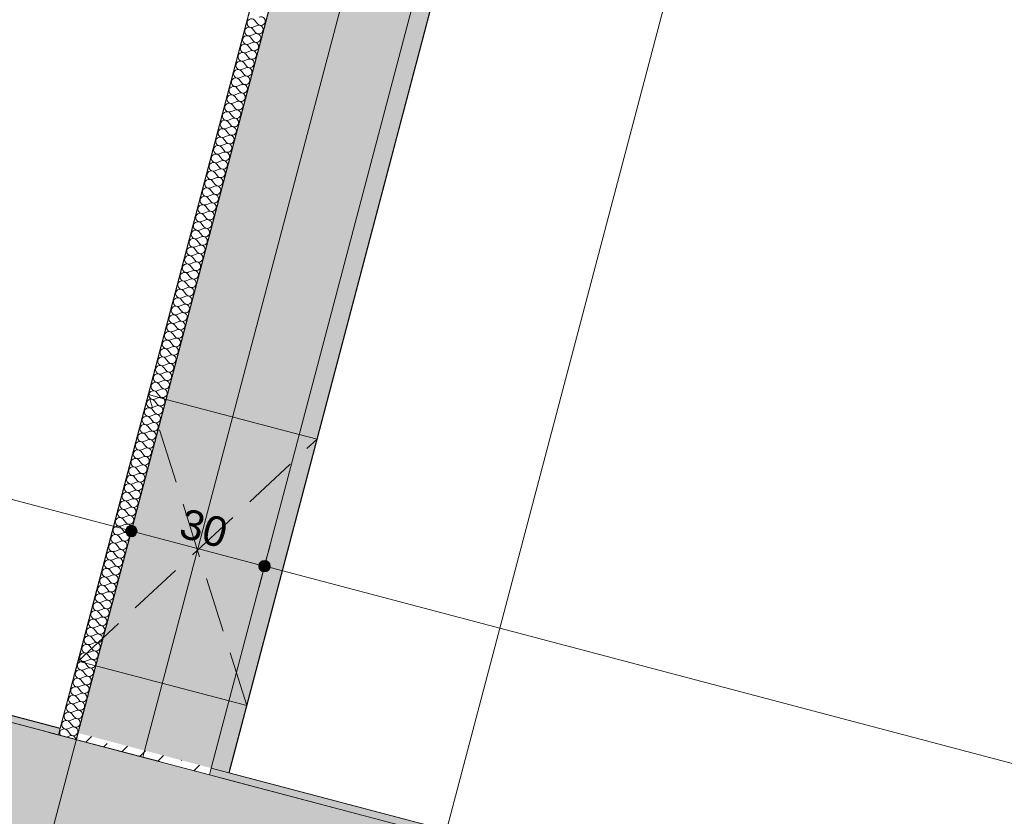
# Model space of a CAD drawing. Header units: millimetres. Extents: x -176817 to 18864955, y -12996033 to 201123.
# Tile 186 of 256: x 162718 to 164863, y -8561 to -6825. Entities that reach past the tile are written whole.
import ezdxf
from ezdxf.enums import TextEntityAlignment as Align

# ---------------------------------------------------------------- set-up
doc = ezdxf.new("R2010")
doc.units = ezdxf.units.MM
doc.header["$MEASUREMENT"] = 0
doc.linetypes.add('Krawędzie ukryte', pattern=[170, 120, -50])
doc.linetypes.add('Przerywana długa', pattern=[390, 250, -140])
for name, color, linetype in [('210-A Strefy', 7, 'Continuous'), ('213-A Wymiarowanie wewnętrzne', 7, 'Continuous'), ('215-A Wymiarowanie wewnętrzne 1_50', 7, 'Continuous'), ('230-A Ściany wewnętrzne', 7, 'Continuous'), ('231-A Ściany zewnętrzne', 7, 'Continuous'), ('250-A Schody Pochylnie', 7, 'Continuous'), ('292-PPOŻ - Linie', 7, 'Continuous'), ('410-K Osie', 7, 'Continuous'), ('460-K Stropy', 7, 'Continuous')]:
    doc.layers.add(name, color=color, linetype=linetype)
doc.styles.add('STYL_AUTOMATYCZNY_4', font='arial.ttf')
doc.styles.add('STYL_AUTOMATYCZNY_8', font='ARIALN.TTF')
doc.linetypes.add('PPOŻ REI 60', pattern='A,0,[3,TKI_PWY_A_AR_PAB_RZ_KN02_03_04_ Poziom +1 - fragment A1.Shx,S=3.968254,R=0,X=0,Y=0],-505,0', length=505)
doc.dimstyles.new('STYL_AUTOMATYCZNY__3', dxfattribs={"dimtxt": 64.999998, "dimasz": 47.5, "dimexe": 0.18, "dimexo": 0.0625, "dimgap": 0, "dimtad": 1, "dimdec": 1, "dimlfac": 0.1, "dimzin": 0, "dimdsep": 46, "dimtxsty": 'STYL_AUTOMATYCZNY_4', "dimblk": 'ARROWHEAD_11', "dimblk1": 'ARROWHEAD_11', "dimblk2": 'ARROWHEAD_11', "dimcen": 0.09, "dimclrd": 30, "dimclre": 30, "dimclrt": 30, "dimazin": 0, "dimtfac": 1, "dimtdec": 4, "dimtmove": 0, "dimatfit": 3, "dimfxl": 0, "dimtolj": 1, "dimtzin": 0, "dimarcsym": 0})
pattern_1 = [(45, (0, 0), (-49.497475, 49.497475), []), (45, (-24.75, 24.75), (-49.497475, 49.497475), [52.5, -17.5])]

# ---------------------------------------------------------------- blocks, each defined once
blk = doc.blocks.new('Strop_10_2', base_point=(162764.6, -8683.8))
at = {"layer": '460-K Stropy', "color": 255, "linetype": 'Continuous', "lineweight": 0, "flags": 128}
blk.add_lwpolyline([(162764.6, -8683.8), (182194.5, -13810.9), (186627.6, 2989.1), (167197.7, 8116.1), (167169.6, 8009.8), (164703.7, -1335.4)], close=True, dxfattribs=at)
blk = doc.blocks.new('Sala konferencyjna_1.20_11_2', base_point=(165511.5, -7953.8))
at = {"layer": '210-A Strefy', "color": 7, "linetype": 'Continuous', "lineweight": 0, "flags": 128}
blk.add_lwpolyline([(163173.7, -8466), (173118.3, -11090.1), (176676.3, 2393.3), (166731.7, 5017.5)], close=True, dxfattribs=at)
blk = doc.blocks.new('Komunikacja pionowa - Klatka K2_K2.1_22_2', base_point=(161805.5, 392.7))
at = {"layer": '210-A Strefy', "color": 7, "linetype": 'Continuous', "lineweight": 0, "flags": 128}
blk.add_lwpolyline([(156560.1, -6720.8), (162806.3, -8369), (165520.2, 1913.9), (159273.5, 3562.2)], close=True, dxfattribs=at)
blk = doc.blocks.new('Strop_37_2', base_point=(162841.1, -8393.7))
at = {"layer": '250-A Schody Pochylnie', "color": 255, "linetype": 'Continuous', "lineweight": 0, "flags": 128}
blk.add_lwpolyline([(162841.1, -8393.7), (156517.6, -6725.1), (157454, -3176.6), (160702.8, -4033.8), (160650.5, -4232.1), (163725.2, -5043.4)], close=True, dxfattribs=at)
blk = doc.blocks.new('Otwór_166_2')
at = {"layer": '230-A Ściany wewnętrzne', "color": 7, "linetype": 'Krawędzie ukryte', "lineweight": 0}
for p, q in [((163212.4, -8319.3), (162998.1, -7642.2)), ((162845, -8222.4), (163365.5, -7739.2))]:
    blk.add_line(p, q, dxfattribs=at)
at = {"layer": '230-A Ściany wewnętrzne', "color": 7, "linetype": 'Continuous', "lineweight": 0, "flags": 128}
for points in [[(162998.1, -7642.2), (162845, -8222.4)], [(163036.8, -7652.4), (162998.1, -7642.2)], [(163326.8, -7729), (163036.8, -7652.4)], [(163212.4, -8319.3), (163365.5, -7739.2)], [(163365.5, -7739.2), (163326.8, -7729)], [(162845, -8222.4), (162883.7, -8232.6)], [(162883.7, -8232.6), (163173.8, -8309.1)], [(163173.8, -8309.1), (163212.4, -8319.3)]]:
    blk.add_lwpolyline(points, dxfattribs=at)
blk = doc.blocks.new('*X918')
at = {"layer": '230-A Ściany wewnętrzne', "color": 7, "linetype": 'Continuous', "lineweight": 0}
for p, q in [((162807.7, -8373), (162805.1, -8377.5)), ((162805.1, -8377.5), (162805.2, -8382.7)), ((162805.2, -8382.7), (162806.4, -8384.6)), ((162812.3, -8370.6), (162807.7, -8373)), ((162819.5, -8388.1), (162826.7, -8385.2)), ((162821.7, -8374), (162819.8, -8372.6)), ((162821.7, -8374), (162827.6, -8381.5)), ((162829.2, -8384.5), (162826.7, -8385.2)), ((162827.6, -8381.5), (162829.5, -8383.3)), ((162831.9, -8384.6), (162829.2, -8384.5)), ((162829.5, -8383.3), (162831.9, -8384.5)), ((162831.9, -8384.5), (162834.4, -8385.1)), ((162834.4, -8385.4), (162831.9, -8384.6)), ((162834.4, -8385.1), (162837.1, -8384.9)), ((162836.5, -8386.8), (162834.4, -8385.4)), ((162837.1, -8384.9), (162839.5, -8384)), ((162839.5, -8384), (162841.7, -8382.5)), ((162841.7, -8382.5), (162843.3, -8380.4)), ((162843.3, -8380.4), (162843.9, -8379)), ((162838.3, -8388.8), (162836.5, -8386.8)), ((162839.4, -8391.2), (162838.3, -8388.8)), ((162839.7, -8393.4), (162839.4, -8391.2))]:
    blk.add_line(p, q, dxfattribs=at)
blk = doc.blocks.new('*X919')
at = {"layer": '230-A Ściany wewnętrzne', "color": 7, "linetype": 'Continuous', "lineweight": 0}
for p, q in [((163226.1, -6841.7), (163234.9, -6838.1)), ((163230, -6827), (163235.9, -6834.4)), ((163221.2, -6860.1), (163230, -6856.5)), ((163225.1, -6845.4), (163231, -6852.8)), ((163215.4, -6882.2), (163221.3, -6889.7)), ((163216.4, -6878.5), (163225.2, -6874.9)), ((163220.2, -6863.8), (163226.2, -6871.3)), ((163210.5, -6900.6), (163216.4, -6908.1)), ((163211.5, -6896.9), (163220.3, -6893.4)), ((163205.7, -6919), (163211.6, -6926.5)), ((163206.6, -6915.4), (163215.5, -6911.8)), ((163196.9, -6952.2), (163205.7, -6948.6)), ((163200.8, -6937.5), (163206.7, -6944.9)), ((163201.8, -6933.8), (163210.6, -6930.2)), ((163192.1, -6970.6), (163200.9, -6967)), ((163195.9, -6955.9), (163201.9, -6963.4)), ((163187.2, -6989), (163196, -6985.5)), ((163191.1, -6974.3), (163197, -6981.8)), ((163181.4, -7011.1), (163187.3, -7018.6)), ((163182.3, -7007.4), (163191.2, -7003.9)), ((163186.2, -6992.7), (163192.1, -7000.2)), ((163176.5, -7029.6), (163182.4, -7037)), ((163177.5, -7025.9), (163186.3, -7022.3)), ((163171.6, -7048), (163177.6, -7055.4)), ((163172.6, -7044.3), (163181.4, -7040.7)), ((163162.9, -7081.1), (163171.7, -7077.5)), ((163166.8, -7066.4), (163172.7, -7073.9)), ((163167.8, -7062.7), (163176.6, -7059.1)), ((163158, -7099.5), (163166.9, -7096)), ((163161.9, -7084.8), (163167.8, -7092.3)), ((163153.2, -7118), (163162, -7114.4)), ((163157.1, -7103.2), (163163, -7110.7)), ((163147.3, -7140.1), (163153.3, -7147.5)), ((163148.3, -7136.4), (163157.1, -7132.8)), ((163152.2, -7121.6), (163158.1, -7129.1)), ((163142.5, -7158.5), (163148.4, -7165.9)), ((163143.5, -7154.8), (163152.3, -7151.2)), ((163137.6, -7176.9), (163143.5, -7184.4)), ((163138.6, -7173.2), (163147.4, -7169.6)), ((163132.8, -7195.3), (163138.7, -7202.8)), ((163133.7, -7191.6), (163142.6, -7188)), ((163124, -7228.5), (163132.8, -7224.9)), ((163127.9, -7213.7), (163133.8, -7221.2)), ((163128.9, -7210), (163137.7, -7206.5)), ((163119.2, -7246.9), (163128, -7243.3)), ((163123, -7232.1), (163129, -7239.6)), ((163113.3, -7269), (163119.2, -7276.4)), ((163114.3, -7265.3), (163123.1, -7261.7)), ((163118.2, -7250.6), (163124.1, -7258)), ((163108.5, -7287.4), (163114.4, -7294.9)), ((163109.4, -7283.7), (163118.3, -7280.1)), ((163103.6, -7305.8), (163109.5, -7313.3)), ((163104.6, -7302.1), (163113.4, -7298.5)), ((163098.7, -7324.2), (163104.7, -7331.7)), ((163099.7, -7320.5), (163108.5, -7317)), ((163090, -7357.4), (163098.8, -7353.8)), ((163093.9, -7342.6), (163099.8, -7350.1)), ((163094.9, -7339), (163103.7, -7335.4)), ((163085.1, -7375.8), (163094, -7372.2)), ((163089, -7361.1), (163094.9, -7368.5)), ((163079.3, -7397.9), (163085.2, -7405.4)), ((163080.3, -7394.2), (163089.1, -7390.6)), ((163084.2, -7379.5), (163090.1, -7386.9)), ((163074.5, -7416.3), (163080.4, -7423.8)), ((163075.4, -7412.6), (163084.2, -7409)), ((163069.6, -7434.7), (163075.5, -7442.2)), ((163070.6, -7431), (163079.4, -7427.5)), ((163064.7, -7453.1), (163070.6, -7460.6)), ((163065.7, -7449.5), (163074.5, -7445.9)), ((163056, -7486.3), (163064.8, -7482.7)), ((163059.9, -7471.6), (163065.8, -7479)), ((163060.8, -7467.9), (163069.7, -7464.3)), ((163051.1, -7504.7), (163059.9, -7501.1)), ((163055, -7490), (163060.9, -7497.4)), ((163045.3, -7526.8), (163051.2, -7534.3)), ((163046.3, -7523.1), (163055.1, -7519.6)), ((163050.2, -7508.4), (163056.1, -7515.9)), ((163040.4, -7545.2), (163046.3, -7552.7)), ((163041.4, -7541.5), (163050.2, -7538)), ((163035.6, -7563.6), (163041.5, -7571.1)), ((163036.5, -7560), (163045.4, -7556.4)), ((163030.7, -7582.1), (163036.6, -7589.5)), ((163031.7, -7578.4), (163040.5, -7574.8)), ((163022, -7615.2), (163030.8, -7611.6)), ((163025.9, -7600.5), (163031.8, -7608)), ((163026.8, -7596.8), (163035.6, -7593.2)), ((163017.1, -7633.6), (163025.9, -7630.1)), ((163021, -7618.9), (163026.9, -7626.4)), ((163011.3, -7655.7), (163017.2, -7663.2)), ((163012.2, -7652.1), (163021.1, -7648.5)), ((163016.1, -7637.3), (163022, -7644.8)), ((163006.4, -7674.2), (163012.3, -7681.6)), ((163007.4, -7670.5), (163016.2, -7666.9)), ((163001.6, -7692.6), (163007.5, -7700)), ((163002.5, -7688.9), (163011.4, -7685.3)), ((162996.7, -7711), (163002.6, -7718.5)), ((162997.7, -7707.3), (163006.5, -7703.7)), ((162987.9, -7744.1), (162996.8, -7740.6)), ((162991.8, -7729.4), (162997.7, -7736.9)), ((162992.8, -7725.7), (163001.6, -7722.1)), ((162983.1, -7762.6), (162991.9, -7759)), ((162987, -7747.8), (162992.9, -7755.3)), ((162977.3, -7784.7), (162983.2, -7792.1)), ((162978.2, -7781), (162987.1, -7777.4)), ((162982.1, -7766.2), (162988, -7773.7)), ((162972.4, -7803.1), (162978.3, -7810.5)), ((162973.4, -7799.4), (162982.2, -7795.8)), ((162967.5, -7821.5), (162973.4, -7829)), ((162968.5, -7817.8), (162977.3, -7814.2)), ((162962.7, -7839.9), (162968.6, -7847.4)), ((162963.6, -7836.2), (162972.5, -7832.6)), ((162953.9, -7873.1), (162962.8, -7869.5)), ((162957.8, -7858.3), (162963.7, -7865.8)), ((162958.8, -7854.6), (162967.6, -7851.1)), ((162949.1, -7891.5), (162957.9, -7887.9)), ((162953, -7876.7), (162958.9, -7884.2)), ((162943.2, -7913.6), (162949.1, -7921)), ((162944.2, -7909.9), (162953, -7906.3)), ((162948.1, -7895.2), (162954, -7902.6)), ((162938.4, -7932), (162944.3, -7939.5)), ((162939.3, -7928.3), (162948.2, -7924.7)), ((162933.5, -7950.4), (162939.4, -7957.9)), ((162934.5, -7946.7), (162943.3, -7943.1)), ((162928.7, -7968.8), (162934.6, -7976.3)), ((162929.6, -7965.1), (162938.5, -7961.6)), ((162919.9, -8002), (162928.7, -7998.4)), ((162923.8, -7987.2), (162929.7, -7994.7)), ((162924.8, -7983.6), (162933.6, -7980)), ((162915, -8020.4), (162923.9, -8016.8)), ((162918.9, -8005.7), (162924.8, -8013.1)), ((162909.2, -8042.5), (162915.1, -8050)), ((162910.2, -8038.8), (162919, -8035.2)), ((162914.1, -8024.1), (162920, -8031.5)), ((162904.4, -8060.9), (162910.3, -8068.4)), ((162905.3, -8057.2), (162914.2, -8053.6)), ((162899.5, -8079.3), (162905.4, -8086.8)), ((162900.5, -8075.6), (162909.3, -8072.1)), ((162894.6, -8097.7), (162900.5, -8105.2)), ((162895.6, -8094.1), (162904.4, -8090.5)), ((162885.9, -8130.9), (162894.7, -8127.3)), ((162889.8, -8116.2), (162895.7, -8123.6)), ((162890.7, -8112.5), (162899.6, -8108.9)), ((162881, -8149.3), (162889.9, -8145.7)), ((162884.9, -8134.6), (162890.8, -8142.1)), ((162875.2, -8171.4), (162881.1, -8178.9)), ((162876.2, -8167.7), (162885, -8164.2)), ((162880.1, -8153), (162886, -8160.5)), ((162870.3, -8189.8), (162876.2, -8197.3)), ((162871.3, -8186.2), (162880.1, -8182.6)), ((162865.5, -8208.3), (162871.4, -8215.7)), ((162866.4, -8204.6), (162875.3, -8201)), ((162860.6, -8226.7), (162866.5, -8234.1)), ((162861.6, -8223), (162870.4, -8219.4)), ((162851.9, -8259.8), (162860.7, -8256.2)), ((162855.8, -8245.1), (162861.7, -8252.6)), ((162856.7, -8241.4), (162865.6, -8237.8)), ((162847, -8278.2), (162855.8, -8274.7)), ((162850.9, -8263.5), (162856.8, -8271)), ((162842.2, -8296.7), (162851, -8293.1)), ((162846, -8281.9), (162851.9, -8289.4)), ((162836.3, -8318.8), (162842.2, -8326.2)), ((162837.3, -8315.1), (162846.1, -8311.5)), ((162841.2, -8300.3), (162847.1, -8307.8)), ((162831.5, -8337.2), (162837.4, -8344.6)), ((162832.4, -8333.5), (162841.3, -8329.9)), ((162826.6, -8355.6), (162832.5, -8363.1)), ((162827.6, -8351.9), (162836.4, -8348.3)), ((162822.7, -8370.3), (162831.5, -8366.7))]:
    blk.add_line(p, q, dxfattribs=at)
for centre, start, end in [((163243.3, -6828.5), 345.218, 112.0879), ((163217.6, -6851.3), 38.3481, 292.0879), ((163222.5, -6832.9), 38.3481, 292.0879), ((163238.5, -6846.9), 345.218, 112.0879), ((163243.3, -6828.5), 218.3481, 345.218), ((163212.8, -6869.7), 38.3481, 292.0879), ((163233.6, -6865.4), 345.218, 112.0879), ((163238.5, -6846.9), 218.3481, 345.218), ((163207.9, -6888.1), 38.3481, 292.0879), ((163228.8, -6883.8), 345.218, 112.0879), ((163233.6, -6865.4), 218.3481, 345.218), ((163203.1, -6906.5), 38.3481, 292.0879), ((163223.9, -6902.2), 218.3481, 345.218), ((163223.9, -6902.2), 345.218, 112.0879), ((163228.8, -6883.8), 218.3481, 345.218), ((163198.2, -6925), 38.3481, 292.0879), ((163219, -6920.6), 218.3481, 345.218), ((163219, -6920.6), 345.218, 112.0879), ((163193.3, -6943.4), 38.3481, 292.0879), ((163209.3, -6957.4), 345.218, 112.0879), ((163214.2, -6939), 218.3481, 345.218), ((163214.2, -6939), 345.218, 112.0879), ((163188.5, -6961.8), 38.3481, 292.0879), ((163204.5, -6975.9), 345.218, 112.0879), ((163209.3, -6957.4), 218.3481, 345.218), ((163178.8, -6998.6), 38.3481, 292.0879), ((163183.6, -6980.2), 38.3481, 292.0879), ((163199.6, -6994.3), 345.218, 112.0879), ((163204.5, -6975.9), 218.3481, 345.218), ((163173.9, -7017), 38.3481, 292.0879), ((163194.7, -7012.7), 345.218, 112.0879), ((163199.6, -6994.3), 218.3481, 345.218), ((163169, -7035.5), 38.3481, 292.0879), ((163189.9, -7031.1), 218.3481, 345.218), ((163189.9, -7031.1), 345.218, 112.0879), ((163194.7, -7012.7), 218.3481, 345.218), ((163164.2, -7053.9), 38.3481, 292.0879), ((163185, -7049.5), 218.3481, 345.218), ((163185, -7049.5), 345.218, 112.0879), ((163159.3, -7072.3), 38.3481, 292.0879), ((163175.3, -7086.4), 345.218, 112.0879), ((163180.2, -7067.9), 218.3481, 345.218), ((163180.2, -7067.9), 345.218, 112.0879), ((163154.5, -7090.7), 38.3481, 292.0879), ((163170.4, -7104.8), 345.218, 112.0879), ((163175.3, -7086.4), 218.3481, 345.218), ((163144.7, -7127.5), 38.3481, 292.0879), ((163149.6, -7109.1), 38.3481, 292.0879), ((163165.6, -7123.2), 345.218, 112.0879), ((163170.4, -7104.8), 218.3481, 345.218), ((163139.9, -7146), 38.3481, 292.0879), ((163160.7, -7141.6), 345.218, 112.0879), ((163165.6, -7123.2), 218.3481, 345.218), ((163135, -7164.4), 38.3481, 292.0879), ((163155.9, -7160), 218.3481, 345.218), ((163155.9, -7160), 345.218, 112.0879), ((163160.7, -7141.6), 218.3481, 345.218), ((163130.2, -7182.8), 38.3481, 292.0879), ((163151, -7178.4), 218.3481, 345.218), ((163151, -7178.4), 345.218, 112.0879), ((163125.3, -7201.2), 38.3481, 292.0879), ((163141.3, -7215.3), 345.218, 112.0879), ((163146.1, -7196.9), 218.3481, 345.218), ((163146.1, -7196.9), 345.218, 112.0879), ((163120.4, -7219.6), 38.3481, 292.0879), ((163136.4, -7233.7), 345.218, 112.0879), ((163141.3, -7215.3), 218.3481, 345.218), ((163110.7, -7256.5), 38.3481, 292.0879), ((163115.6, -7238), 38.3481, 292.0879), ((163131.6, -7252.1), 345.218, 112.0879), ((163136.4, -7233.7), 218.3481, 345.218), ((163105.9, -7274.9), 38.3481, 292.0879), ((163126.7, -7270.5), 345.218, 112.0879), ((163131.6, -7252.1), 218.3481, 345.218), ((163101, -7293.3), 38.3481, 292.0879), ((163121.8, -7289), 218.3481, 345.218), ((163121.8, -7289), 345.218, 112.0879), ((163126.7, -7270.5), 218.3481, 345.218), ((163096.1, -7311.7), 38.3481, 292.0879), ((163117, -7307.4), 218.3481, 345.218), ((163117, -7307.4), 345.218, 112.0879), ((163091.3, -7330.1), 38.3481, 292.0879), ((163107.3, -7344.2), 345.218, 112.0879), ((163112.1, -7325.8), 218.3481, 345.218), ((163112.1, -7325.8), 345.218, 112.0879), ((163086.4, -7348.6), 38.3481, 292.0879), ((163102.4, -7362.6), 345.218, 112.0879), ((163107.3, -7344.2), 218.3481, 345.218), ((163076.7, -7385.4), 38.3481, 292.0879), ((163081.6, -7367), 38.3481, 292.0879), ((163097.5, -7381), 345.218, 112.0879), ((163102.4, -7362.6), 218.3481, 345.218), ((163071.8, -7403.8), 38.3481, 292.0879), ((163092.7, -7399.5), 345.218, 112.0879), ((163097.5, -7381), 218.3481, 345.218), ((163067, -7422.2), 38.3481, 292.0879), ((163087.8, -7417.9), 218.3481, 345.218), ((163087.8, -7417.9), 345.218, 112.0879), ((163092.7, -7399.5), 218.3481, 345.218), ((163062.1, -7440.6), 38.3481, 292.0879), ((163083, -7436.3), 218.3481, 345.218), ((163083, -7436.3), 345.218, 112.0879), ((163057.3, -7459.1), 38.3481, 292.0879), ((163073.2, -7473.1), 345.218, 112.0879), ((163078.1, -7454.7), 218.3481, 345.218), ((163078.1, -7454.7), 345.218, 112.0879), ((163052.4, -7477.5), 38.3481, 292.0879), ((163068.4, -7491.5), 345.218, 112.0879), ((163073.2, -7473.1), 218.3481, 345.218), ((163042.7, -7514.3), 38.3481, 292.0879), ((163047.5, -7495.9), 38.3481, 292.0879), ((163063.5, -7510), 345.218, 112.0879), ((163068.4, -7491.5), 218.3481, 345.218), ((163037.8, -7532.7), 38.3481, 292.0879), ((163058.7, -7528.4), 345.218, 112.0879), ((163063.5, -7510), 218.3481, 345.218), ((163033, -7551.1), 38.3481, 292.0879), ((163053.8, -7546.8), 218.3481, 345.218), ((163053.8, -7546.8), 345.218, 112.0879), ((163058.7, -7528.4), 218.3481, 345.218), ((163028.1, -7569.6), 38.3481, 292.0879), ((163049, -7565.2), 218.3481, 345.218), ((163049, -7565.2), 345.218, 112.0879), ((163023.2, -7588), 38.3481, 292.0879), ((163044.1, -7583.6), 218.3481, 345.218), ((163044.1, -7583.6), 345.218, 112.0879), ((163018.4, -7606.4), 38.3481, 292.0879), ((163034.4, -7620.5), 345.218, 112.0879), ((163039.2, -7602), 218.3481, 345.218), ((163039.2, -7602), 345.218, 112.0879), ((163008.7, -7643.2), 38.3481, 292.0879), ((163013.5, -7624.8), 38.3481, 292.0879), ((163029.5, -7638.9), 345.218, 112.0879), ((163034.4, -7620.5), 218.3481, 345.218), ((163003.8, -7661.6), 38.3481, 292.0879), ((163024.7, -7657.3), 345.218, 112.0879), ((163029.5, -7638.9), 218.3481, 345.218), ((162998.9, -7680.1), 38.3481, 292.0879), ((163019.8, -7675.7), 218.3481, 345.218), ((163019.8, -7675.7), 345.218, 112.0879), ((163024.7, -7657.3), 218.3481, 345.218), ((162994.1, -7698.5), 38.3481, 292.0879), ((163014.9, -7694.1), 218.3481, 345.218), ((163014.9, -7694.1), 345.218, 112.0879), ((162989.2, -7716.9), 38.3481, 292.0879), ((163010.1, -7712.5), 218.3481, 345.218), ((163010.1, -7712.5), 345.218, 112.0879), ((162984.4, -7735.3), 38.3481, 292.0879), ((163000.4, -7749.4), 345.218, 112.0879), ((163005.2, -7731), 218.3481, 345.218), ((163005.2, -7731), 345.218, 112.0879), ((162974.6, -7772.1), 38.3481, 292.0879), ((162979.5, -7753.7), 38.3481, 292.0879), ((162995.5, -7767.8), 345.218, 112.0879), ((163000.4, -7749.4), 218.3481, 345.218), ((162969.8, -7790.6), 38.3481, 292.0879), ((162990.6, -7786.2), 345.218, 112.0879), ((162995.5, -7767.8), 218.3481, 345.218), ((162964.9, -7809), 38.3481, 292.0879), ((162985.8, -7804.6), 345.218, 112.0879), ((162990.6, -7786.2), 218.3481, 345.218), ((162960.1, -7827.4), 38.3481, 292.0879), ((162980.9, -7823.1), 218.3481, 345.218), ((162980.9, -7823.1), 345.218, 112.0879), ((162985.8, -7804.6), 218.3481, 345.218), ((162955.2, -7845.8), 38.3481, 292.0879), ((162976.1, -7841.5), 218.3481, 345.218), ((162976.1, -7841.5), 345.218, 112.0879), ((162950.3, -7864.2), 38.3481, 292.0879), ((162966.3, -7878.3), 345.218, 112.0879), ((162971.2, -7859.9), 218.3481, 345.218), ((162971.2, -7859.9), 345.218, 112.0879), ((162940.6, -7901.1), 38.3481, 292.0879), ((162945.5, -7882.7), 38.3481, 292.0879), ((162961.5, -7896.7), 345.218, 112.0879), ((162966.3, -7878.3), 218.3481, 345.218), ((162935.8, -7919.5), 38.3481, 292.0879), ((162956.6, -7915.1), 345.218, 112.0879), ((162961.5, -7896.7), 218.3481, 345.218), ((162930.9, -7937.9), 38.3481, 292.0879), ((162951.8, -7933.6), 345.218, 112.0879), ((162956.6, -7915.1), 218.3481, 345.218), ((162926, -7956.3), 38.3481, 292.0879), ((162946.9, -7952), 218.3481, 345.218), ((162946.9, -7952), 345.218, 112.0879), ((162951.8, -7933.6), 218.3481, 345.218), ((162921.2, -7974.7), 38.3481, 292.0879), ((162942, -7970.4), 218.3481, 345.218), ((162942, -7970.4), 345.218, 112.0879), ((162916.3, -7993.2), 38.3481, 292.0879), ((162932.3, -8007.2), 345.218, 112.0879), ((162937.2, -7988.8), 218.3481, 345.218), ((162937.2, -7988.8), 345.218, 112.0879), ((162906.6, -8030), 38.3481, 292.0879), ((162911.5, -8011.6), 38.3481, 292.0879), ((162927.5, -8025.6), 345.218, 112.0879), ((162932.3, -8007.2), 218.3481, 345.218), ((162901.7, -8048.4), 38.3481, 292.0879), ((162922.6, -8044.1), 345.218, 112.0879), ((162927.5, -8025.6), 218.3481, 345.218), ((162896.9, -8066.8), 38.3481, 292.0879), ((162917.7, -8062.5), 345.218, 112.0879), ((162922.6, -8044.1), 218.3481, 345.218), ((162892, -8085.2), 38.3481, 292.0879), ((162912.9, -8080.9), 218.3481, 345.218), ((162912.9, -8080.9), 345.218, 112.0879), ((162917.7, -8062.5), 218.3481, 345.218), ((162887.2, -8103.7), 38.3481, 292.0879), ((162908, -8099.3), 218.3481, 345.218), ((162908, -8099.3), 345.218, 112.0879), ((162882.3, -8122.1), 38.3481, 292.0879), ((162898.3, -8136.1), 345.218, 112.0879), ((162903.2, -8117.7), 218.3481, 345.218), ((162903.2, -8117.7), 345.218, 112.0879), ((162872.6, -8158.9), 38.3481, 292.0879), ((162877.4, -8140.5), 38.3481, 292.0879), ((162893.4, -8154.6), 345.218, 112.0879), ((162898.3, -8136.1), 218.3481, 345.218), ((162867.7, -8177.3), 38.3481, 292.0879), ((162888.6, -8173), 345.218, 112.0879), ((162893.4, -8154.6), 218.3481, 345.218), ((162862.9, -8195.7), 38.3481, 292.0879), ((162883.7, -8191.4), 345.218, 112.0879), ((162888.6, -8173), 218.3481, 345.218), ((162858, -8214.2), 38.3481, 292.0879), ((162878.9, -8209.8), 218.3481, 345.218), ((162878.9, -8209.8), 345.218, 112.0879), ((162883.7, -8191.4), 218.3481, 345.218), ((162853.1, -8232.6), 38.3481, 292.0879), ((162874, -8228.2), 218.3481, 345.218), ((162874, -8228.2), 345.218, 112.0879), ((162848.3, -8251), 38.3481, 292.0879), ((162864.3, -8265.1), 345.218, 112.0879), ((162869.1, -8246.6), 218.3481, 345.218), ((162869.1, -8246.6), 345.218, 112.0879), ((162838.6, -8287.8), 38.3481, 292.0879), ((162843.4, -8269.4), 38.3481, 292.0879), ((162859.4, -8283.5), 345.218, 112.0879), ((162864.3, -8265.1), 218.3481, 345.218), ((162833.7, -8306.2), 38.3481, 292.0879), ((162854.6, -8301.9), 345.218, 112.0879), ((162859.4, -8283.5), 218.3481, 345.218), ((162828.8, -8324.7), 38.3481, 292.0879), ((162849.7, -8320.3), 345.218, 112.0879), ((162854.6, -8301.9), 218.3481, 345.218), ((162824, -8343.1), 38.3481, 292.0879), ((162844.8, -8338.7), 218.3481, 345.218), ((162844.8, -8338.7), 345.218, 112.0879), ((162849.7, -8320.3), 218.3481, 345.218), ((162819.1, -8361.5), 38.3481, 292.0879), ((162840, -8357.1), 218.3481, 345.218), ((162840, -8357.1), 345.218, 112.0879), ((162814.3, -8379.9), 48.1341, 102.3019), ((162835.1, -8375.6), 345.218, 112.0879), ((162835.1, -8375.6), 338.9224, 345.218)]:
    blk.add_arc(centre, 9.52, start, end, dxfattribs=at)
blk = doc.blocks.new('Ściana_32_2', base_point=(162947.9, -8577.1))
at = {"layer": '230-A Ściany wewnętrzne', "linetype": 'Continuous', "lineweight": 0, "true_color": 0x000000}
h = blk.add_hatch(dxfattribs=at)
h.set_pattern_fill('Beton_zbrojony_0002', color=18, style=0, pattern_type=2)
h.set_pattern_definition(pattern_1)
h.paths.add_polyline_path([(165558.4, 1903.8), (162845, -8379.2), (163135.1, -8455.8), (165848.5, 1827.2)])
h = blk.add_hatch(dxfattribs=at)
h.set_pattern_fill('Tynk_0002', color=18, style=0, pattern_type=2)
h.set_pattern_definition([(0, (0, 0), (0, 86.60254), [0, -50]), (0, (25, 43.3), (0, 86.60254), [0, -50])])
h.paths.add_polyline_path([(163173.7, -8466), (165887.2, 1817), (165848.5, 1827.2), (163135.1, -8455.8)])
h = blk.add_hatch(dxfattribs=at)
h.set_pattern_fill('Beton_zbrojony_0002', color=18, style=0, pattern_type=2)
h.set_pattern_definition(pattern_1)
h.paths.add_polyline_path([(163135.1, -8455.8), (162845, -8379.2), (162841.2, -8393.8), (163131.2, -8470.3)])
at = {"layer": '230-A Ściany wewnętrzne', "color": 7, "linetype": 'Continuous', "lineweight": 0}
for p, q in [((165558.4, 1903.8), (162845, -8379.2)), ((163135.1, -8455.8), (165848.5, 1827.2))]:
    blk.add_line(p, q, dxfattribs=at)
at = {"layer": '230-A Ściany wewnętrzne', "color": 7, "linetype": 'Continuous', "lineweight": 0, "flags": 128}
for points in [[(165519.7, 1914), (162998.1, -7642.2)], [(163365.5, -7739.2), (165887.2, 1817)], [(162845, -8222.4), (162806.3, -8369)], [(163173.7, -8466), (163212.4, -8319.3)]]:
    blk.add_lwpolyline(points, dxfattribs=at)
at = {"layer": '231-A Ściany zewnętrzne', "color": 7, "linetype": 'Continuous', "lineweight": 0}
for p, q in [((162806.3, -8369), (162802.5, -8383.5)), ((162802.5, -8383.5), (162841.2, -8393.8)), ((162845, -8379.2), (162841.2, -8393.8)), ((162841.2, -8393.8), (163131.2, -8470.3)), ((163131.2, -8470.3), (163135.1, -8455.8))]:
    blk.add_line(p, q, dxfattribs=at)
at = {"layer": '230-A Ściany wewnętrzne', "color": 7, "lineweight": 0}
for name in ['*X919', '*X918']:
    blk.add_blockref(name, (0, 0), dxfattribs=at)
blk = doc.blocks.new('Ściana_111_2', base_point=(156947.9, -6993.8))
at = {"layer": '231-A Ściany zewnętrzne', "linetype": 'Continuous', "lineweight": 0, "true_color": 0x000000}
for points in [[(162806.3, -8369), (156990, -6834.3), (156986.2, -6848.8), (162802.5, -8383.5)], [(163131.2, -8470.3), (172664.5, -10985.9), (172668.3, -10971.4), (163135.1, -8455.8)]]:
    blk.add_hatch(color=18, dxfattribs=at).paths.add_polyline_path(points)
h = blk.add_hatch(dxfattribs=at)
h.set_pattern_fill('Beton_zbrojony_0002', color=18, style=0, pattern_type=2)
h.set_pattern_definition(pattern_1)
h.paths.add_polyline_path([(156909.6, -7138.8), (172588, -11276), (172664.5, -10985.9), (156986.2, -6848.8)])
at = {"layer": '231-A Ściany zewnętrzne', "color": 7, "linetype": 'Continuous', "lineweight": 0}
for p, q in [((162802.5, -8383.5), (156986.2, -6848.8)), ((162806.3, -8369), (162802.5, -8383.5)), ((162802.5, -8383.5), (162841.2, -8393.8)), ((162841.2, -8393.8), (163131.2, -8470.3)), ((163131.2, -8470.3), (163135.1, -8455.8)), ((172664.5, -10985.9), (163131.2, -8470.3))]:
    blk.add_line(p, q, dxfattribs=at)
at = {"layer": '231-A Ściany zewnętrzne', "color": 7, "linetype": 'Continuous', "lineweight": 0, "flags": 128}
for points in [[(162806.3, -8369), (156990, -6834.3)], [(165692.5, -9130.6), (163135.1, -8455.8)]]:
    blk.add_lwpolyline(points, dxfattribs=at)
blk = doc.blocks.new('*D3175')
at = {"layer": '213-A Wymiarowanie wewnętrzne', "linetype": 'Continuous', "lineweight": 200}
for points in [[(156625, -6270.7), (156626, -6275.5), (156628.7, -6279.5), (156632.7, -6282.2), (156637.5, -6283.2), (156642.3, -6282.2), (156646.4, -6279.5), (156649.1, -6275.5), (156650, -6270.7), (156649.1, -6265.9), (156646.4, -6261.8), (156642.3, -6259.1), (156637.5, -6258.2), (156632.7, -6259.1), (156628.7, -6261.8), (156626, -6265.9)], [(162948.5, -7939.3), (162949.4, -7944.1), (162952.2, -7948.1), (162956.2, -7950.8), (162961, -7951.8), (162965.8, -7950.8), (162969.8, -7948.1), (162972.5, -7944.1), (162973.5, -7939.3), (162972.5, -7934.5), (162969.8, -7930.4), (162965.8, -7927.7), (162961, -7926.8), (162956.2, -7927.7), (162952.2, -7930.4), (162949.4, -7934.5)]]:
    blk.add_hatch(color=30, dxfattribs=at).paths.add_polyline_path(points)
at = {"layer": '213-A Wymiarowanie wewnętrzne', "color": 30, "linetype": 'Continuous', "lineweight": 0}
for p, q in [((156640.7, -6258.6), (156649.5, -6225.4)), ((156625.6, -6316), (156634.3, -6282.8)), ((156649.6, -6273.9), (162948.9, -7936.1))]:
    blk.add_line(p, q, dxfattribs=at)
blk.add_circle((156637.5, -6270.7), 12.5, dxfattribs=at)
at = {"layer": '213-A Wymiarowanie wewnętrzne', "color": 30, "lineweight": 200, "insert": (159730.7, -7073.4), "char_height": 65, "attachment_point": 7, "rotation": 345.218, "style": 'STYL_AUTOMATYCZNY_4'}
blk.add_mtext('\\A1;{\\pql;\\fArial|b0|i0|c238|p0;\\W1.000000;654}', dxfattribs=at)
blk = doc.blocks.new('ARROWHEAD_11')
at = {"color": 0, "linetype": 'Continuous', "lineweight": 0}
blk.add_line((0, 0), (-1, 0), dxfattribs=at)
at = {"color": 0, "linetype": 'Continuous', "lineweight": 0, "const_width": 0.25, "flags": 128}
blk.add_lwpolyline([(-0.125, 0, 1), (0.125, 0, 1)], format="xyb", close=True, dxfattribs=at)
blk = doc.blocks.new('*D3176')
at = {"layer": '213-A Wymiarowanie wewnętrzne', "linetype": 'Continuous', "lineweight": 200}
for points in [[(162948.5, -7939.3), (162949.4, -7944.1), (162952.2, -7948.1), (162956.2, -7950.8), (162961, -7951.8), (162965.8, -7950.8), (162969.8, -7948.1), (162972.5, -7944.1), (162973.5, -7939.3), (162972.5, -7934.5), (162969.8, -7930.4), (162965.8, -7927.7), (162961, -7926.8), (162956.2, -7927.7), (162952.2, -7930.4), (162949.4, -7934.5)], [(163238.6, -8015.9), (163239.6, -8020.6), (163242.3, -8024.7), (163246.4, -8027.4), (163251.1, -8028.4), (163255.9, -8027.4), (163260, -8024.7), (163262.7, -8020.6), (163263.6, -8015.9), (163262.7, -8011.1), (163260, -8007), (163255.9, -8004.3), (163251.1, -8003.4), (163246.4, -8004.3), (163242.3, -8007), (163239.6, -8011.1)]]:
    blk.add_hatch(color=30, dxfattribs=at).paths.add_polyline_path(points)
at = {"layer": '213-A Wymiarowanie wewnętrzne', "color": 30, "linetype": 'Continuous', "lineweight": 0}
for p, q in [((162964.2, -7927.2), (162973, -7894)), ((162949, -7984.6), (162957.8, -7951.4)), ((162973.1, -7942.5), (163239.1, -8012.7))]:
    blk.add_line(p, q, dxfattribs=at)
blk.add_circle((162961, -7939.3), 12.5, dxfattribs=at)
at = {"layer": '213-A Wymiarowanie wewnętrzne', "color": 30, "lineweight": 200, "insert": (163061.4, -7952.4), "char_height": 65, "attachment_point": 7, "rotation": 345.218, "style": 'STYL_AUTOMATYCZNY_4'}
blk.add_mtext('\\A1;{\\pql;\\fArial|b0|i0|c238|p0;\\W1.000000;30}', dxfattribs=at)
blk = doc.blocks.new('*D3177')
at = {"layer": '213-A Wymiarowanie wewnętrzne', "linetype": 'Continuous', "lineweight": 200}
for points in [[(163238.6, -8015.9), (163239.6, -8020.6), (163242.3, -8024.7), (163246.4, -8027.4), (163251.1, -8028.4), (163255.9, -8027.4), (163260, -8024.7), (163262.7, -8020.6), (163263.6, -8015.9), (163262.7, -8011.1), (163260, -8007), (163255.9, -8004.3), (163251.1, -8003.4), (163246.4, -8004.3), (163242.3, -8007), (163239.6, -8011.1)], [(173260.6, -10660.4), (173261.5, -10665.2), (173264.3, -10669.2), (173268.3, -10671.9), (173273.1, -10672.9), (173277.9, -10671.9), (173281.9, -10669.2), (173284.6, -10665.2), (173285.6, -10660.4), (173284.6, -10655.6), (173281.9, -10651.6), (173277.9, -10648.8), (173273.1, -10647.9), (173268.3, -10648.8), (173264.3, -10651.6), (173261.5, -10655.6)]]:
    blk.add_hatch(color=30, dxfattribs=at).paths.add_polyline_path(points)
at = {"layer": '213-A Wymiarowanie wewnętrzne', "color": 30, "linetype": 'Continuous', "lineweight": 0}
for p, q in [((163254.3, -8003.8), (163263.1, -7970.5)), ((163263.2, -8019), (173261, -10657.2)), ((163239.2, -8061.2), (163248, -8027.9))]:
    blk.add_line(p, q, dxfattribs=at)
blk.add_circle((163251.1, -8015.9), 12.5, dxfattribs=at)
at = {"layer": '213-A Wymiarowanie wewnętrzne', "color": 30, "lineweight": 200, "insert": (168121.6, -9287.6), "char_height": 65, "attachment_point": 7, "rotation": 345.218, "style": 'STYL_AUTOMATYCZNY_4'}
blk.add_mtext('\\A1;{\\pql;\\fArial|b0|i0|c238|p0;\\W1.000000;1\xa0036,5}', dxfattribs=at)
blk = doc.blocks.new('*D3284')
at = {"layer": '213-A Wymiarowanie wewnętrzne', "linetype": 'Continuous', "lineweight": 200}
for points in [[(166507.4, 2294.3), (166508.3, 2289.5), (166511, 2285.4), (166515.1, 2282.7), (166519.9, 2281.8), (166524.6, 2282.7), (166528.7, 2285.4), (166531.4, 2289.5), (166532.4, 2294.3), (166531.4, 2299.1), (166528.7, 2303.1), (166524.6, 2305.8), (166519.9, 2306.8), (166515.1, 2305.8), (166511, 2303.1), (166508.3, 2299.1)], [(163631.2, -8605.5), (163632.1, -8610.3), (163634.8, -8614.4), (163638.9, -8617.1), (163643.7, -8618), (163648.5, -8617.1), (163652.5, -8614.4), (163655.2, -8610.3), (163656.2, -8605.5), (163655.2, -8600.7), (163652.5, -8596.7), (163648.5, -8594), (163643.7, -8593), (163638.9, -8594), (163634.8, -8596.7), (163632.1, -8600.7)]]:
    blk.add_hatch(color=30, dxfattribs=at).paths.add_polyline_path(points)
at = {"layer": '213-A Wymiarowanie wewnętrzne', "color": 30, "linetype": 'Continuous', "lineweight": 0}
for p, q in [((166474.5, 2306.2), (166507.8, 2297.5)), ((166516.7, 2282.2), (163646.9, -8593.4)), ((166531.9, 2291.1), (166565.2, 2282.3)), ((163598.4, -8593.6), (163631.6, -8602.3)), ((163640.5, -8617.6), (163637.3, -8629.7)), ((163655.8, -8608.7), (163689, -8617.5))]:
    blk.add_line(p, q, dxfattribs=at)
for centre in [(166519.9, 2294.3), (163643.7, -8605.5)]:
    blk.add_circle(centre, 12.5, dxfattribs=at)
at = {"layer": '213-A Wymiarowanie wewnętrzne', "color": 30, "lineweight": 200, "insert": (165031.3, -3296.1), "char_height": 65, "attachment_point": 7, "rotation": 75.218, "style": 'STYL_AUTOMATYCZNY_4'}
blk.add_mtext('\\A1;{\\pql;\\fArial|b0|i0|c238|p0;\\W1.000000;1\xa0127,3}', dxfattribs=at)
blk = doc.blocks.new('*D3436')
at = {"layer": '215-A Wymiarowanie wewnętrzne 1_50', "linetype": 'Continuous', "lineweight": 200}
for points in [[(161540.3, -4242.6), (161541.3, -4247.4), (161544, -4251.5), (161548.1, -4254.2), (161552.8, -4255.1), (161557.6, -4254.2), (161561.7, -4251.5), (161564.4, -4247.4), (161565.3, -4242.6), (161564.4, -4237.9), (161561.7, -4233.8), (161557.6, -4231.1), (161552.8, -4230.1), (161548.1, -4231.1), (161544, -4233.8), (161541.3, -4237.9)], [(160604, -7791.2), (160604.9, -7796), (160607.6, -7800), (160611.7, -7802.8), (160616.5, -7803.7), (160621.3, -7802.8), (160625.3, -7800), (160628, -7796), (160629, -7791.2), (160628, -7786.4), (160625.3, -7782.4), (160621.3, -7779.7), (160616.5, -7778.7), (160611.7, -7779.7), (160607.6, -7782.4), (160604.9, -7786.4)]]:
    blk.add_hatch(color=30, dxfattribs=at).paths.add_polyline_path(points)
at = {"layer": '215-A Wymiarowanie wewnętrzne 1_50', "color": 30, "linetype": 'Continuous', "lineweight": 0}
for p, q in [((161507.5, -4230.7), (161540.8, -4239.5)), ((161564.9, -4245.8), (161598.2, -4254.6)), ((161549.7, -4254.7), (160619.7, -7779.1)), ((160571.1, -7779.2), (160604.4, -7788)), ((160613.3, -7803.3), (160610.1, -7815.4)), ((160628.6, -7794.4), (160661.8, -7803.2))]:
    blk.add_line(p, q, dxfattribs=at)
for centre in [(161552.8, -4242.6), (160616.5, -7791.2)]:
    blk.add_circle(centre, 12.5, dxfattribs=at)
at = {"layer": '215-A Wymiarowanie wewnętrzne 1_50', "color": 30, "lineweight": 200, "insert": (161053.1, -6085.5), "char_height": 65, "attachment_point": 7, "rotation": 75.218, "style": 'STYL_AUTOMATYCZNY_4'}
blk.add_mtext('\\A1;{\\pql;\\fArial|b0|i0|c238|p0;\\W1.000000;367}', dxfattribs=at)
blk = doc.blocks.new('Standardowy znacznik osi[636]_2', base_point=(14699.6, 30697))
at = {"layer": '410-K Osie', "color": 5, "linetype": 'Przerywana długa', "lineweight": 0}
blk.add_line((17600.4, 29931.6), (181485.5, -13313.5), dxfattribs=at)
at = {"layer": '410-K Osie', "color": 7, "lineweight": 0, "style": 'STYL_AUTOMATYCZNY_8'}
for tag, p in [('AC_MarkerText_1_0', (14599.8, 30777.3)), ('AC_MarkerText_1_1', (184528, -14062.5))]:
    blk.add_attdef(tag, text='', height=100, rotation=345.218, dxfattribs=at).set_placement(p, align=Align.TOP_CENTER)

msp = doc.modelspace()

# ---------------------------------------------------------------- linework, layer by layer
at = {"layer": '210-A Strefy', "color": 252, "linetype": 'Continuous', "lineweight": 0, "flags": 128}
msp.add_lwpolyline([(163173.73, -8466), (173118.33, -11090.13), (176676.28, 2393.35), (166731.67, 5017.47)], close=True, dxfattribs=at)
at = {"layer": '210-A Strefy', "color": 214, "linetype": 'Continuous', "lineweight": 0, "flags": 128}
msp.add_lwpolyline([(156560.11, -6720.83), (162806.3, -8369.04), (165520.18, 1913.86), (159273.54, 3562.19)], close=True, dxfattribs=at)
at = {"layer": '292-PPOŻ - Linie', "color": 5, "linetype": 'PPOŻ REI 60', "lineweight": 0}
msp.add_lwpolyline([(159120.44, 3726.7), (165734.06, 1981.53), (162986.19, -8432.02)], dxfattribs=at)

# ---------------------------------------------------------------- block references
at = {"layer": '210-A Strefy', "color": 7, "linetype": 'Continuous', "lineweight": 0}
for name, p in [('Sala konferencyjna_1.20_11_2', (165511.54, -7953.77)), ('Komunikacja pionowa - Klatka K2_K2.1_22_2', (161805.48, 392.72))]:
    msp.add_blockref(name, p, dxfattribs=at)
at = {"layer": '230-A Ściany wewnętrzne', "color": 7, "lineweight": 0}
msp.add_blockref('Ściana_32_2', (162947.92, -8577.06), dxfattribs=at)
at = {"layer": '230-A Ściany wewnętrzne', "color": 7, "linetype": 'Continuous', "lineweight": 0}
msp.add_blockref('Otwór_166_2', (0, 0), dxfattribs=at)
at = {"layer": '231-A Ściany zewnętrzne', "color": 7, "lineweight": 0}
msp.add_blockref('Ściana_111_2', (156947.89, -6993.8), dxfattribs=at)
at = {"layer": '250-A Schody Pochylnie', "color": 255, "linetype": 'Continuous', "lineweight": 0}
msp.add_blockref('Strop_37_2', (162841.08, -8393.7), dxfattribs=at)
at = {"layer": '410-K Osie', "color": 5, "linetype": 'Continuous', "lineweight": 0}
msp.add_blockref('Standardowy znacznik osi[636]_2', (14699.64, 30697.04), dxfattribs=at)
at = {"layer": '460-K Stropy', "color": 255, "linetype": 'Continuous', "lineweight": 0}
msp.add_blockref('Strop_10_2', (162764.61, -8683.82), dxfattribs=at)

# ---------------------------------------------------------------- dimensions: what is measured, and where the dimension line sits
at = {"layer": '213-A Wymiarowanie wewnętrzne', "color": 30, "linetype": 'Continuous', "lineweight": 200}
for base, p1, p2, angle, picture, middle, turn in [((163643.68, -8605.52), (165702.83, 2509.86), (164163.58, -8742.71), 255.21803, '*D3284', (165037.13, -3146.46), 75.21803), ((162960.99, -7939.29), (156517.6, -6725.13), (162841.08, -8393.7), 345.21803, '*D3175', (159810.71, -7060.95), 345.21803), ((163251.14, -8015.85), (162841.08, -8393.7), (163131.22, -8470.3), 345.21803, '*D3176', (163117.57, -7933.55), 345.21803), ((173273.1, -10660.39), (163131.22, -8470.3), (173153.18, -11114.84), 345.21803, '*D3177', (168271.29, -9293.48), 345.21803)]:
    dim = msp.add_linear_dim(base=base, p1=p1, p2=p2, angle=angle, dimstyle='STYL_AUTOMATYCZNY__3', dxfattribs=at)
    dim.commit()
    dim.dimension.update_dxf_attribs({"geometry": picture, "text_midpoint": middle, "dimtype": 160, "text_rotation": turn})
at = {"layer": '215-A Wymiarowanie wewnętrzne 1_50', "color": 30, "linetype": 'Continuous', "lineweight": 200}
dim = msp.add_linear_dim(base=(160616.47, -7791.2), p1=(160716.27, -4021.89), p2=(164829.16, -8902.82), angle=255.21803, dimstyle='STYL_AUTOMATYCZNY__3', dxfattribs=at)
dim.commit()
dim.dimension.update_dxf_attribs({"geometry": '*D3436', "text_midpoint": (161040.62, -6005.48), "dimtype": 160, "text_rotation": 75.21803})

doc.saveas('drawing.dxf')
